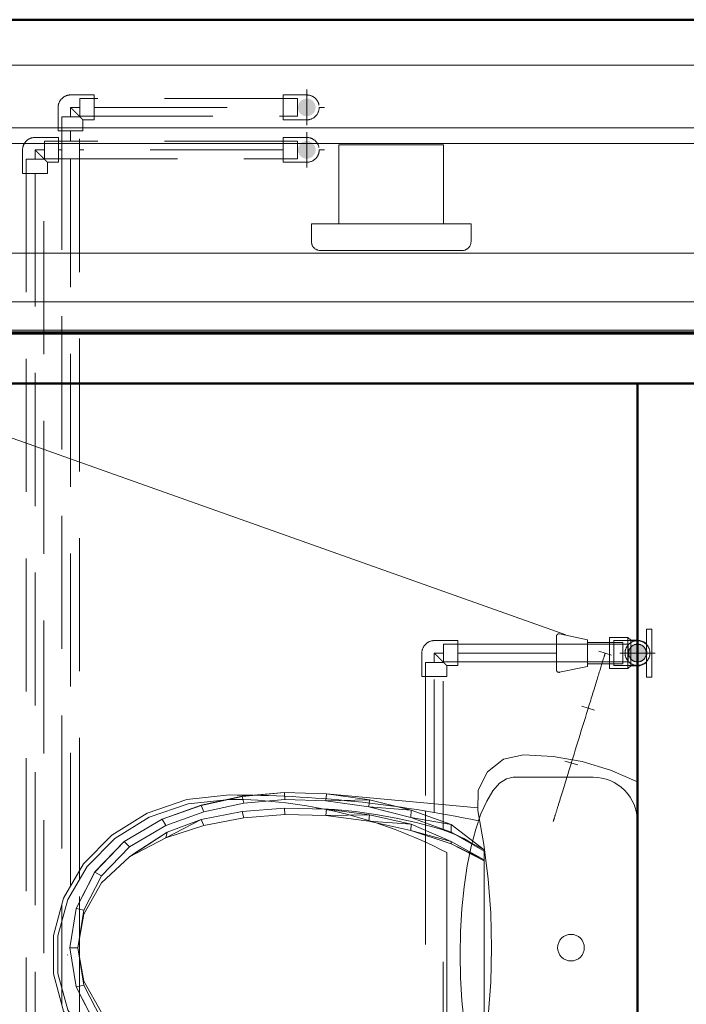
# Model space of a CAD drawing. Header units: millimetres. Extents: x -121 to 19418, y 4737 to 43947.
# Tile 19 of 42: x 12381 to 13133, y 41320 to 42430. Entities that reach past the tile are written whole.
import ezdxf

# ---------------------------------------------------------------- set-up
doc = ezdxf.new("R2010")
doc.units = ezdxf.units.MM
for name, pattern in [('ADSK_Осевая', [700, 500, -100, 0, -100]), ('ADSK_Скрыто', [300, 150, -150]), ('ADSK_Штриховая_ш3 п1_5', [225, 150, -75])]:
    doc.linetypes.add(name, pattern=pattern)
for name, color, linetype, lineweight in [('A-DETL-____-HDLN', 90, 'ADSK_Скрыто', 9), ('A-DETL-____-MBND', 5, 'ADSK_Штриховая_ш3 п1_5', 20), ('A-ROOF-____-MCUT', 132, 'Continuous', 50), ('A-ROOF-____-OTLN', 132, 'Continuous', 20), ('A-WALL-____-MCUT', 113, 'Continuous', 50), ('A-WALL-____-OTLN', 113, 'Continuous', 20), ('M-EQPM-____-OTLN', 50, 'Continuous', 20), ('P-PIPE-____-CNTR', 3, 'ADSK_Осевая', 20), ('P-PIPE-____-IDEN', 2, 'Continuous', 20), ('P-PIPE-____-OTLN', 3, 'Continuous', 20), ('P-SANR-FIXT-OTLN', 6, 'Continuous', 20), ('Q-SPCQ-____-MCUT', 91, 'Continuous', 9), ('Q-SPCQ-____-OTLN', 91, 'Continuous', 20)]:
    doc.layers.add(name, color=color, linetype=linetype, lineweight=lineweight)

# ---------------------------------------------------------------- blocks, each defined once
blk = doc.blocks.new('Прямая форма - 83 new-609275-В_Этаж 04_Водопровод')
at = {"layer": 'Q-SPCQ-____-MCUT', "color": 253}
for p, q in [((12300, 1766), (0, 1766)), ((0, 1734.2), (12300, 1734.2))]:
    blk.add_line(p, q, dxfattribs=at)
at = {"layer": 'Q-SPCQ-____-OTLN', "color": 9}
for p, q in [((0, 1767.8), (12300, 1767.8)), ((7300, 1679.4), (5000, 1679.4)), ((5100, 1555.6), (7200, 1555.6)), ((7200, 1538), (5100, 1538)), ((7200, 1467.2), (5100, 1467.2))]:
    blk.add_line(p, q, dxfattribs=at)
blk = doc.blocks.new('Прямая форма - FU - 050-609276-В_Этаж 04_Водопровод')
blk.add_blockref('Прямая форма - 83 new-609275-В_Этаж 04_Водопровод', (0, 0))
blk = doc.blocks.new('Family - 83 new-609316-В_Этаж 04_Водопровод')
at = {"layer": 'A-ROOF-____-MCUT', "color": 53}
blk.add_line((10940, -3903.9), (-1640, -3903.9), dxfattribs=at)
blk = doc.blocks.new('Family - RT - 008-609317-В_Этаж 04_Водопровод')
blk.add_blockref('Family - 83 new-609316-В_Этаж 04_Водопровод', (0, 0))
blk = doc.blocks.new('Family - 83 new-609336-В_Этаж 04_Водопровод')
at = {"layer": 'A-ROOF-____-MCUT', "color": 53}
for p, q in [((10800, -3493.8), (-1500, -3493.8)), ((-1500, -3550.4), (10800, -3550.4))]:
    blk.add_line(p, q, dxfattribs=at)
blk = doc.blocks.new('Family - RT - 008-609337-В_Этаж 04_Водопровод')
blk.add_blockref('Family - 83 new-609336-В_Этаж 04_Водопровод', (0, 0))
blk = doc.blocks.new('Прямая форма - 83 new-610915-В_Этаж 04_Водопровод')
at = {"layer": 'A-WALL-____-MCUT', "color": 53}
for p, q in [((1843.8, 50), (0, 50)), ((1843.8, -50), (1843.8, 50))]:
    blk.add_line(p, q, dxfattribs=at)
blk = doc.blocks.new('Прямая форма - SW - 013-610916-В_Этаж 04_Водопровод')
blk.add_blockref('Прямая форма - 83 new-610915-В_Этаж 04_Водопровод', (0, 0))
blk = doc.blocks.new('Прямая форма - 83 new-608817-В_Этаж 04_Водопровод')
at = {"layer": 'M-EQPM-____-OTLN', "color": 9}
for p, q in [((200.1, -30.5), (186.8, 0)), ((-186.8, 0), (-200.1, -30.5)), ((-200.1, -30.5), (-209.7, -62.4)), ((209.7, -62.4), (200.1, -30.5)), ((-209.7, -62.4), (-215.5, -95.2)), ((-12.5, -66.6), (-10.6, -64.4)), ((-10.6, -64.4), (-8.3, -62.5)), ((-8.3, -62.5), (-5.7, -61.1)), ((-5.7, -61.1), (-2.9, -60.3)), ((-2.9, -60.3), (0, -60)), ((0, -60), (2.9, -60.3)), ((2.9, -60.3), (5.7, -61.1)), ((5.7, -61.1), (8.3, -62.5)), ((8.3, -62.5), (10.6, -64.4)), ((10.6, -64.4), (12.5, -66.6)), ((215.5, -95.2), (209.7, -62.4)), ((-15, -75), (-14.7, -72.1)), ((-14.7, -77.9), (-15, -75)), ((-14.7, -72.1), (-13.9, -69.2)), ((-13.9, -69.2), (-12.5, -66.6)), ((12.5, -66.6), (13.9, -69.2)), ((13.9, -69.2), (14.7, -72.1)), ((14.7, -72.1), (15, -75)), ((15, -75), (14.7, -77.9)), ((-13.9, -80.7), (-14.7, -77.9)), ((-12.5, -83.3), (-13.9, -80.7)), ((-10.6, -85.6), (-12.5, -83.3)), ((-8.3, -87.4), (-10.6, -85.6)), ((-5.7, -88.8), (-8.3, -87.4)), ((8.3, -87.4), (5.7, -88.8)), ((10.6, -85.6), (8.3, -87.4)), ((12.5, -83.3), (10.6, -85.6)), ((13.9, -80.7), (12.5, -83.3)), ((14.7, -77.9), (13.9, -80.7)), ((-215.5, -95.2), (-217.5, -128.5)), ((-2.9, -89.7), (-5.7, -88.8)), ((0, -90), (-2.9, -89.7)), ((2.9, -89.7), (0, -90)), ((5.7, -88.8), (2.9, -89.7)), ((217.5, -128.5), (215.5, -95.2)), ((-217.5, -128.5), (-212.4, -151)), ((212.4, -151), (217.5, -128.5)), ((-212.4, -151), (-198.2, -169.1)), ((198.2, -169.1), (212.4, -151)), ((-77.6, -168.3), (-38.9, -165.4)), ((-38.9, -165.4), (0, -164.4)), ((38.9, -165.4), (0, -164.4)), ((77.6, -168.3), (38.9, -165.4)), ((-198.2, -169.1), (-177.6, -179.5)), ((-154.5, -180), (-116.2, -173.2)), ((-138.7, -210.1), (-110.2, -172.9)), ((-130.1, -210.2), (-110.2, -172.9)), ((-108.9, -172.9), (-130.1, -210.2)), ((-119.6, -210.1), (-99.2, -172.9)), ((-117.1, -210.2), (-99.2, -172.9)), ((-98, -172.9), (-117.1, -210.2)), ((-116.2, -173.2), (-77.6, -168.3)), ((-110.2, -172.9), (-108.9, -172.9)), ((-108.9, -172.9), (-99.2, -172.9)), ((-99.2, -172.9), (-98, -172.9)), ((-98, -172.9), (98, -172.9)), ((77.6, -168.3), (116.2, -173.2)), ((98, -172.9), (99.2, -172.9)), ((98, -172.9), (119.6, -210.1)), ((117.1, -210.2), (98, -172.9)), ((99.2, -172.9), (108.9, -172.9)), ((99.2, -172.9), (119.6, -210.1)), ((108.9, -172.9), (110.2, -172.9)), ((108.9, -172.9), (138.7, -210.1)), ((130.1, -210.2), (108.9, -172.9)), ((110.2, -172.9), (138.7, -210.1)), ((116.2, -173.2), (154.5, -180)), ((177.6, -179.5), (198.2, -169.1)), ((-177.6, -179.5), (-154.5, -180)), ((-157.8, -179.9), (-173.5, -350.4)), ((154.5, -180), (177.6, -179.5)), ((173.5, -350.4), (157.8, -179.9)), ((-154.9, -255.3), (-138.7, -210.1)), ((-146.7, -255.5), (-138.7, -210.1)), ((-130.1, -210.2), (-146.7, -255.5)), ((-139.4, -255.3), (-119.6, -210.1)), ((-138.7, -210.1), (-130.1, -210.2)), ((-132, -255.5), (-119.6, -210.1)), ((-117.1, -210.2), (-132, -255.5)), ((-119.6, -210.1), (-117.1, -210.2)), ((119.6, -210.1), (117.1, -210.2)), ((117.1, -210.2), (139.4, -255.3)), ((132, -255.5), (117.1, -210.2)), ((119.6, -210.1), (139.4, -255.3)), ((138.7, -210.1), (130.1, -210.2)), ((130.1, -210.2), (154.9, -255.3)), ((146.7, -255.5), (130.1, -210.2)), ((138.7, -210.1), (154.9, -255.3)), ((-166.5, -302.2), (-154.9, -255.3)), ((-158.6, -302.8), (-154.9, -255.3)), ((-154.9, -255.3), (-146.7, -255.5)), ((-149.8, -302.2), (-139.4, -255.3)), ((-142.7, -302.8), (-139.4, -255.3)), ((-139.4, -255.3), (-132, -255.5)), ((139.4, -255.3), (132, -255.5)), ((139.4, -255.3), (149.8, -302.2)), ((154.9, -255.3), (146.7, -255.5)), ((154.9, -255.3), (166.5, -302.2)), ((-146.7, -255.5), (-158.6, -302.8)), ((-132, -255.5), (-142.7, -302.8)), ((132, -255.5), (149.8, -302.2)), ((142.7, -302.8), (132, -255.5)), ((146.7, -255.5), (166.5, -302.2)), ((158.6, -302.8), (146.7, -255.5)), ((-173.3, -350.4), (-166.5, -302.2)), ((-165.6, -351.3), (-166.5, -302.2)), ((-166.5, -302.2), (-158.6, -302.8)), ((-158.6, -302.8), (-165.6, -351.3)), ((-156, -350.4), (-149.8, -302.2)), ((-149, -351.3), (-149.8, -302.2)), ((-149.8, -302.2), (-142.7, -302.8)), ((-142.7, -302.8), (-149, -351.3)), ((149.8, -302.2), (142.7, -302.8)), ((142.7, -302.8), (156, -350.4)), ((149, -351.3), (142.7, -302.8)), ((149.8, -302.2), (156, -350.4)), ((166.5, -302.2), (158.6, -302.8)), ((158.6, -302.8), (173.3, -350.4)), ((165.6, -351.3), (158.6, -302.8)), ((166.5, -302.2), (173.3, -350.4)), ((-175, -398.1), (-173.5, -350.4)), ((-174.8, -398.1), (-173.3, -350.4)), ((-173.3, -350.4), (-165.6, -351.3)), ((-165.6, -351.3), (-167, -397.7)), ((-157.3, -398.1), (-156, -350.4)), ((-156, -350.4), (-149, -351.3)), ((-149, -351.3), (-150.3, -397.7)), ((156, -350.4), (149, -351.3)), ((150.3, -397.7), (149, -351.3)), ((156, -350.4), (157.3, -398.1)), ((173.3, -350.4), (165.6, -351.3)), ((167, -397.7), (165.6, -351.3)), ((173.3, -350.4), (174.8, -398.1)), ((175, -398.1), (173.5, -350.4)), ((-170.7, -445.5), (-175, -398.1)), ((-167, -397.7), (-174.8, -398.1)), ((-170.5, -445.5), (-174.8, -398.1)), ((-162.8, -443.9), (-167, -397.7)), ((-150.3, -397.7), (-157.3, -398.1)), ((-153.4, -445.5), (-157.3, -398.1)), ((-146.5, -443.9), (-150.3, -397.7)), ((150.3, -397.7), (146.5, -443.9)), ((157.3, -398.1), (150.3, -397.7)), ((157.3, -398.1), (153.4, -445.5)), ((167, -397.7), (162.8, -443.9)), ((174.8, -398.1), (167, -397.7)), ((174.8, -398.1), (170.5, -445.5)), ((170.7, -445.5), (175, -398.1)), ((-170.5, -445.5), (-162.8, -443.9)), ((-153, -488.9), (-162.8, -443.9)), ((-153.4, -445.5), (-146.5, -443.9)), ((-146.5, -443.9), (-137.7, -488.9)), ((137.7, -488.9), (146.5, -443.9)), ((146.5, -443.9), (153.4, -445.5)), ((153, -488.9), (162.8, -443.9)), ((162.8, -443.9), (170.5, -445.5)), ((-170.7, -445.5), (-160.6, -491.7)), ((-160.4, -491.7), (-170.5, -445.5)), ((-144.4, -491.7), (-153.4, -445.5)), ((153.4, -445.5), (144.4, -491.7)), ((170.5, -445.5), (160.4, -491.7)), ((160.6, -491.7), (170.7, -445.5)), ((-160.6, -491.7), (-144.9, -535.9)), ((-160.4, -491.7), (-153, -488.9)), ((-144.8, -535.9), (-160.4, -491.7)), ((-137.8, -531.8), (-153, -488.9)), ((-144.4, -491.7), (-137.7, -488.9)), ((-130.3, -530.2), (-144.4, -491.7)), ((-124, -531.8), (-144.4, -491.7)), ((-137.7, -488.9), (-124, -531.8)), ((124, -531.8), (137.7, -488.9)), ((137.7, -488.9), (130.3, -530.2)), ((144.4, -491.7), (130.3, -530.2)), ((144.4, -491.7), (137.7, -488.9)), ((153, -488.9), (137.8, -531.8)), ((160.4, -491.7), (144.8, -535.9)), ((144.9, -535.9), (160.6, -491.7)), ((160.4, -491.7), (153, -488.9)), ((-144.8, -535.9), (-137.8, -531.8)), ((-113.8, -572.6), (-137.8, -531.8)), ((-107.6, -565), (-130.3, -530.2)), ((-102.4, -572.6), (-130.3, -530.2)), ((-130.3, -530.2), (-124, -531.8)), ((-124, -531.8), (-102.4, -572.6)), ((102.4, -572.6), (124, -531.8)), ((130.3, -530.2), (107.6, -565)), ((124, -531.8), (107.6, -565)), ((113.8, -572.6), (137.8, -531.8)), ((130.3, -530.2), (124, -531.8)), ((137.8, -531.8), (144.8, -535.9)), ((-144.9, -535.9), (-119.7, -578.7)), ((-119.6, -578.7), (-144.8, -535.9)), ((144.8, -535.9), (119.6, -578.7)), ((119.7, -578.7), (144.9, -535.9)), ((-102.4, -572.6), (-107.6, -565)), ((107.6, -565), (102.4, -572.6)), ((-119.6, -578.7), (-113.8, -572.6)), ((-81.1, -604.2), (-113.8, -572.6)), ((-73, -604.2), (-102.4, -572.6)), ((73, -604.2), (102.4, -572.6)), ((81.1, -604.2), (113.8, -572.6)), ((119.6, -578.7), (113.8, -572.6)), ((-119.7, -578.7), (-85.3, -611.8)), ((-85.2, -611.8), (-119.6, -578.7)), ((119.6, -578.7), (85.2, -611.8)), ((85.3, -611.8), (119.7, -578.7)), ((-85.2, -611.8), (-81.1, -604.2)), ((-42.2, -624.1), (-81.1, -604.2)), ((-37.9, -624.1), (-73, -604.2)), ((37.9, -624.1), (73, -604.2)), ((42.2, -624.1), (81.1, -604.2)), ((85.2, -611.8), (81.1, -604.2)), ((-85.3, -611.8), (-44.3, -632.8)), ((-44.3, -632.8), (-85.2, -611.8)), ((85.2, -611.8), (44.3, -632.8)), ((44.3, -632.8), (85.3, -611.8)), ((-44.3, -632.8), (-42.2, -624.1)), ((0, -631), (-42.2, -624.1)), ((-37.9, -624.1), (0, -631)), ((42.2, -624.1), (0, -631)), ((0, -631), (37.9, -624.1)), ((0, -640), (0, -631)), ((44.3, -632.8), (42.2, -624.1)), ((0, -640), (-44.3, -632.8)), ((-44.3, -632.8), (0, -640)), ((44.3, -632.8), (0, -640)), ((0, -640), (44.3, -632.8))]:
    blk.add_line(p, q, dxfattribs=at)
blk = doc.blocks.new('Прямая форма - FU - 054-610931-В_Этаж 04_Водопровод')
blk.add_blockref('Прямая форма - 83 new-608817-В_Этаж 04_Водопровод', (0, 0))
blk = doc.blocks.new('83 new_ifc_RVT-1-В_Этаж 04_Водопровод')
at = {"layer": 'A-ROOF-____-OTLN', "color": 9, "linetype": 'ADSK_Штриховая_ш3 п1_5', "lineweight": 20, "rotation": 180}
for name in ['Family - RT - 008-609317-В_Этаж 04_Водопровод', 'Family - RT - 008-609337-В_Этаж 04_Водопровод']:
    blk.add_blockref(name, (30210.3, 38525.8), dxfattribs=at)
at = {"layer": 'A-WALL-____-OTLN', "color": 9, "linetype": 'ADSK_Штриховая_ш3 п1_5', "lineweight": 20, "rotation": 90}
blk.add_blockref('Прямая форма - SW - 013-610916-В_Этаж 04_Водопровод', (25560.3, 40175.8), dxfattribs=at)
at = {"layer": 'M-EQPM-____-OTLN', "color": 9, "linetype": 'ADSK_Штриховая_ш3 п1_5', "lineweight": 20, "rotation": 270}
blk.add_blockref('Прямая форма - FU - 054-610931-В_Этаж 04_Водопровод', (25510.3, 41383.7), dxfattribs=at)
at = {"layer": 'Q-SPCQ-____-OTLN', "color": 9, "linetype": 'ADSK_Штриховая_ш3 п1_5', "lineweight": 20, "rotation": 180}
blk.add_blockref('Прямая форма - FU - 050-609276-В_Этаж 04_Водопровод', (31710.3, 43845.8), dxfattribs=at)
blk = doc.blocks.new('ADSK_Полипропилен_Отвод - Универсальный-1254343-В_Этаж 04_Водопровод')
at = {"layer": 'A-DETL-____-MBND', "color": 150}
for p, q in [((-14, 26.5), (-14, 14)), ((14, 26.5), (-14, 26.5)), ((14, 0), (14, 26.5)), ((-14, 14), (-26.5, 14)), ((-26.5, 14), (-26.5, -14)), ((-26.5, -14), (0, -14))]:
    blk.add_line(p, q, dxfattribs=at)
at = {"layer": 'A-DETL-____-MBND', "color": 150, "flags": 128}
blk.add_lwpolyline([(0, -14), (0.6, -14), (1.1, -14), (1.7, -13.9), (2.2, -13.8), (2.8, -13.7), (3.3, -13.6), (3.9, -13.5), (4.4, -13.3), (4.9, -13.1), (5.5, -12.9), (6, -12.7), (6.5, -12.4), (7, -12.1), (7.4, -11.9), (7.9, -11.6), (8.4, -11.2), (8.8, -10.9), (9.2, -10.5), (9.6, -10.1), (10, -9.8), (10.4, -9.3), (10.8, -8.9), (11.1, -8.5), (11.5, -8), (11.8, -7.6), (12.1, -7.1), (12.3, -6.6), (12.6, -6.1), (12.8, -5.6), (13, -5.1), (13.2, -4.5), (13.4, -4), (13.6, -3.5), (13.7, -2.9), (13.8, -2.4), (13.9, -1.8), (13.9, -1.3), (14, -0.7), (14, -0.2), (14, 0)], dxfattribs=at)
at = {"layer": 'A-DETL-____-MBND', "color": 150}
blk.add_open_spline([(0, 0), (-0.9, 0.9), (-2.7, 2.7), (-4.9, 4.9), (-6.4, 6.4), (-7.2, 7.2), (-7.8, 7.8), (-8.4, 8.5), (-9, 9), (-9.6, 9.6), (-10.2, 10.2), (-10.7, 10.7), (-11.2, 11.2), (-11.7, 11.7), (-12.1, 12.1), (-12.5, 12.5), (-12.9, 12.9), (-13.2, 13.2), (-13.5, 13.5), (-13.7, 13.7), (-13.9, 13.9), (-14, 14), (-14, 14)], degree=3, knots=[0, 0, 0, 0, 0.142857, 0.285714, 0.357143, 0.392857, 0.428571, 0.464286, 0.5, 0.535714, 0.571429, 0.607143, 0.642857, 0.678571, 0.714286, 0.75, 0.785714, 0.821429, 0.857143, 0.892857, 0.928571, 1, 1, 1, 1], dxfattribs=at)
blk = doc.blocks.new('ADSK_Бытовой вентилятор накладной - 200-1590441-В_Этаж 04_Водопровод')
at = {"layer": 'M-EQPM-____-OTLN', "color": 5}
for p, q in [((0, 90), (0, -90)), ((0, 90), (20, 90)), ((30, 80), (30, -80)), ((-89, 59), (0, 59)), ((-89, 59), (-89, -59)), ((0, -59), (-89, -59)), ((0, -90), (20, -90))]:
    blk.add_line(p, q, dxfattribs=at)
for points, knots in [([(20, 90), (20.9, 90), (22.2, 89.8), (23.8, 89.3), (25, 88.7), (25.9, 88.1), (26.6, 87.5), (27.2, 86.9), (28, 86.1), (28.6, 85.2), (29, 84.4), (29.3, 83.6), (29.8, 82.2), (30, 80.9), (30, 80)], [0, 0, 0, 0, 0.166667, 0.25, 0.333333, 0.416667, 0.458333, 0.5, 0.583333, 0.666667, 0.708333, 0.75, 0.833333, 1, 1, 1, 1]), ([(30, -80), (30, -80.9), (29.8, -82.2), (29.3, -83.8), (28.8, -84.8), (28.3, -85.6), (27.8, -86.3), (27.2, -86.9), (26.6, -87.5), (25.9, -88.1), (25, -88.7), (23.8, -89.3), (22.2, -89.8), (20.9, -90), (20, -90)], [-1, -1, -1, -1, -0.833333, -0.75, -0.666667, -0.625, -0.583333, -0.5, -0.458333, -0.416667, -0.333333, -0.25, -0.166667, 0, 0, 0, 0])]:
    blk.add_open_spline(points, degree=3, knots=knots, dxfattribs=at)
blk = doc.blocks.new('ADSK_Полипропилен_Отвод - Универсальный-V13-В_Этаж 04_Водопровод')
at = {"layer": 'A-DETL-____-MBND', "color": 220}
for p, q in [((24857.7, 42297), (24831.2, 42297)), ((24857.7, 42269), (24857.7, 42297)), ((24817.2, 42283), (24817.2, 42256.5)), ((24845.2, 42269), (24857.7, 42269)), ((24845.2, 42256.5), (24845.2, 42269)), ((24817.2, 42256.5), (24845.2, 42256.5))]:
    blk.add_line(p, q, dxfattribs=at)
at = {"layer": 'A-DETL-____-MBND', "color": 220, "flags": 128}
blk.add_lwpolyline([(24831.2, 42297), (24830.6, 42297), (24830.1, 42297), (24829.5, 42296.9), (24829, 42296.8), (24828.4, 42296.7), (24827.9, 42296.6), (24827.3, 42296.5), (24826.8, 42296.3), (24826.2, 42296.1), (24825.7, 42295.9), (24825.2, 42295.7), (24824.7, 42295.4), (24824.2, 42295.2), (24823.7, 42294.9), (24823.3, 42294.6), (24822.8, 42294.3), (24822.4, 42293.9), (24821.9, 42293.6), (24821.5, 42293.2), (24821.1, 42292.8), (24820.8, 42292.4), (24820.4, 42291.9), (24820, 42291.5), (24819.7, 42291.1), (24819.4, 42290.6), (24819.1, 42290.1), (24818.8, 42289.6), (24818.6, 42289.1), (24818.3, 42288.6), (24818.1, 42288.1), (24817.9, 42287.6), (24817.8, 42287), (24817.6, 42286.5), (24817.5, 42286), (24817.4, 42285.4), (24817.3, 42284.9), (24817.2, 42284.3), (24817.2, 42283.7), (24817.2, 42283.2), (24817.2, 42283)], dxfattribs=at)
at = {"layer": 'A-DETL-____-MBND', "color": 220}
blk.add_open_spline([(24831.2, 42283), (24832.1, 42282.1), (24833.9, 42280.3), (24836.1, 42278.1), (24837.6, 42276.6), (24838.4, 42275.8), (24839, 42275.2), (24839.6, 42274.6), (24840.2, 42274), (24840.8, 42273.4), (24841.3, 42272.9), (24841.9, 42272.3), (24842.4, 42271.8), (24842.9, 42271.4), (24843.3, 42270.9), (24843.7, 42270.5), (24844.1, 42270.1), (24844.4, 42269.8), (24844.7, 42269.5), (24844.9, 42269.3), (24845.1, 42269.1), (24845.2, 42269), (24845.2, 42269)], degree=3, knots=[0, 0, 0, 0, 0.142857, 0.285714, 0.357143, 0.392857, 0.428571, 0.464286, 0.5, 0.535714, 0.571429, 0.607143, 0.642857, 0.678571, 0.714286, 0.75, 0.785714, 0.821429, 0.857143, 0.892857, 0.928571, 1, 1, 1, 1], dxfattribs=at)
blk = doc.blocks.new('ADSK_Унитаз напольный_ГОСТ 30493-2017 - Вертикальный выпуск-1609052-В_Этаж 04_Водопровод')
at = {"layer": 'A-DETL-____-HDLN', "flags": 128}
for points in [[(-0.5, 642.7), (-0.5, 642.7), (-0.5, 642.7), (-0.4, 642.7), (-0.4, 642.7), (-0.3, 642.7)], [(0.4, 642.7), (0.4, 642.7), (0.5, 642.7), (0.5, 642.7)]]:
    blk.add_lwpolyline(points, dxfattribs=at)
at = {"layer": 'P-SANR-FIXT-OTLN'}
for p, q in [((-115, 215), (115, 215)), ((-200, 140), (-200, 50)), ((200, 50), (200, 140)), ((-150, 0), (150, 0))]:
    blk.add_line(p, q, dxfattribs=at)
at = {"layer": 'P-SANR-FIXT-OTLN', "flags": 128}
for points in [[(180, 460), (174.8, 507.9), (159.4, 552.9), (134.7, 592.6), (102.3, 624.6), (63.8, 647), (21.7, 658.5), (-21.7, 658.5), (-63.8, 647), (-102.3, 624.6), (-134.7, 592.6), (-159.4, 552.9), (-174.8, 507.9), (-180, 460)], [(175, 460), (169.9, 506.7), (155, 550.6), (131, 589.3), (99.4, 620.5), (62.1, 642.3), (21.1, 653.6), (-21.1, 653.6), (-62.1, 642.3), (-99.4, 620.5), (-131, 589.3), (-155, 550.6), (-169.9, 506.7), (-175, 460)], [(-0.5, 642.7), (-0.5, 642.7), (-0.5, 642.7), (-0.4, 642.7), (-0.4, 642.7), (-0.3, 642.7)], [(0.4, 642.7), (0.4, 642.7), (0.5, 642.7), (0.5, 642.7)], [(-141, 220.5), (-147.2, 242.9), (-152.5, 265.5), (-157, 288.4), (-160.5, 311.3), (-163.1, 334.5), (-164.7, 357.6), (-164.9, 361.9)], [(164.9, 362.1), (163.7, 341.3), (161.3, 318.1), (158.1, 295.1), (153.9, 272.2), (148.9, 249.5), (142.9, 227.1), (141, 220.5)], [(-125.3, 186.7), (-127.9, 190.8), (-130.6, 195.5), (-133, 200.2), (-135.2, 205), (-137.3, 210), (-139.2, 215), (-140.8, 220), (-141, 220.5)], [(141, 220.5), (139.3, 215.4), (137.5, 210.4), (135.4, 205.5), (133.2, 200.6), (130.8, 195.9), (128.2, 191.2), (125.4, 186.7)], [(200, 140), (198.3, 147.8), (193.2, 155.5), (184.8, 163), (173.2, 170), (158.7, 176.5), (141.4, 182.4), (121.8, 187.6), (100, 192), (76.5, 195.4), (51.8, 198), (26.1, 199.5), (0, 200), (-26.1, 199.5), (-51.8, 198), (-76.5, 195.4), (-100, 192), (-121.8, 187.6), (-141.4, 182.4), (-158.7, 176.5), (-173.2, 170), (-184.8, 163), (-193.2, 155.5), (-198.3, 147.8), (-200, 140)]]:
    blk.add_lwpolyline(points, dxfattribs=at)
at = {"layer": 'P-SANR-FIXT-OTLN'}
for centre, radius, start, end in [((1182.5, 460), 1362.5, 180, 191.886), ((355.2, 460), 530.2, 180, 207.5216), ((-355.2, 460), 530.2, 332.4784, 0), ((-1182.5, 460), 1362.5, 348.114, 0), ((-150, 50), 50, 180, 270), ((150, 50), 50, 270, 0)]:
    blk.add_arc(centre, radius, start, end, dxfattribs=at)
blk = doc.blocks.new('ADSK_Полипропилен_Водорозетка ВР - 20 х 1_2_-1589340-В_Этаж 04_Водопровод')
at = {"layer": 'A-DETL-____-HDLN', "color": 140}
for p, q in [((0, -10), (0, 10)), ((7.5, 6.5), (7.5, -6.5))]:
    blk.add_line(p, q, dxfattribs=at)
at = {"layer": 'P-PIPE-____-OTLN', "color": 150}
for p, q in [((-10, 27), (-16, 27)), ((-16, 27), (-16, 17)), ((-10, 17), (-10, 27)), ((-16, -17), (-16, 17)), ((-10, 17), (-10, 3.2)), ((7.5, 14.5), (0, 14.5)), ((0, 10), (0, 14.5)), ((11, 17.5), (7.5, 14.5)), ((7.5, 14.5), (7.5, 6.6)), ((31.4, 17.5), (11, 17.5)), ((11, -17.5), (11, 17.5)), ((31.4, -17.5), (31.4, 17.5)), ((-10, -3.2), (-10, -17)), ((0, -14.5), (0, -10)), ((7.5, -6.6), (7.5, -14.5)), ((-16, -17), (-16, -27)), ((-10, -27), (-10, -17)), ((0, -14.5), (7.5, -14.5)), ((7.5, -14.5), (11, -17.5)), ((11, -17.5), (31.4, -17.5)), ((-16, -27), (-10, -27))]:
    blk.add_line(p, q, dxfattribs=at)
for start, end in [(90, 133.736), (226.264, 270)]:
    blk.add_arc((0, 0), 14.5, start, end, dxfattribs=at)
blk.add_open_spline([(-10, 3.2), (-10.3, 2.1), (-10.7, 0), (-10.3, -2.1), (-10, -3.2)], degree=3, dxfattribs=at)
blk = doc.blocks.new('ADSK_Вентиль угловой для сантехники - DN15 _ DN15 НР-1589341-В_Этаж 04_Водопровод')
at = {"layer": 'A-DETL-____-HDLN', "color": 140}
for p, q in [((-12, -5), (-12, -20)), ((12, -20), (12, -5)), ((-12, -20), (12, -20))]:
    blk.add_line(p, q, dxfattribs=at)
at = {"layer": 'A-DETL-____-HDLN', "color": 140, "flags": 128}
for points in [[(-21.1, 53.9), (-21, 54), (-21, 54), (-20.9, 54.1), (-20.8, 54.2), (-20.7, 54.3), (-20.6, 54.4), (-20.5, 54.4), (-20.4, 54.5), (-20.3, 54.6), (-20.2, 54.6), (-20.1, 54.7), (-20, 54.7)], [(-18.8, 55), (-18.7, 55), (-18.7, 55), (-18.6, 55)], [(-18.6, 55), (-18.7, 55), (-18.7, 55), (-18.8, 55)], [(18.8, 55), (18.7, 55), (18.7, 55), (18.6, 55)], [(18.6, 55), (18.7, 55), (18.7, 55), (18.8, 55)], [(20, 54.7), (20.1, 54.7), (20.3, 54.6), (20.4, 54.5), (20.5, 54.5), (20.6, 54.4), (20.6, 54.3), (20.7, 54.3), (20.8, 54.2), (20.9, 54.1), (21, 54), (21.1, 53.9)]]:
    blk.add_lwpolyline(points, dxfattribs=at)
at = {"layer": 'P-PIPE-____-OTLN', "color": 150}
for p, q in [((-21.7, 51.4), (-15, 20)), ((15, 20), (21.7, 51.4)), ((0, 20), (-15, 20)), ((-12, 20), (-12, -5)), ((15, 20), (0, 20)), ((12, -5), (12, 20))]:
    blk.add_line(p, q, dxfattribs=at)
at = {"layer": 'P-PIPE-____-OTLN', "color": 150, "flags": 128}
for points in [[(-21.7, 51.4), (-21.7, 51.5), (-21.7, 51.6), (-21.7, 51.7), (-21.8, 51.8), (-21.8, 52), (-21.8, 52.1), (-21.8, 52.2), (-21.7, 52.3), (-21.7, 52.4), (-21.7, 52.6), (-21.7, 52.7), (-21.7, 52.8), (-21.6, 52.9), (-21.6, 53), (-21.5, 53.1), (-21.5, 53.2), (-21.4, 53.4), (-21.4, 53.5), (-21.3, 53.6), (-21.3, 53.7), (-21.2, 53.8), (-21.1, 53.9), (-21, 54), (-21, 54), (-20.9, 54.1), (-20.8, 54.2), (-20.7, 54.3), (-20.6, 54.4), (-20.5, 54.4), (-20.4, 54.5), (-20.3, 54.6), (-20.2, 54.6), (-20.1, 54.7), (-20, 54.7), (-19.9, 54.8), (-19.8, 54.8), (-19.7, 54.9), (-19.5, 54.9), (-19.4, 54.9), (-19.3, 55), (-19.2, 55), (-19.1, 55), (-18.9, 55), (-18.8, 55), (-18.8, 55)], [(-18.8, 55), (-18.7, 55), (-18.7, 55), (-18.6, 55), (-18.5, 55), (-18.4, 55), (-18.2, 55), (-18, 55), (-17.8, 55), (-17.6, 55), (-17.3, 55), (-17, 55), (-16.6, 55), (-16.3, 55), (-15.9, 55), (-15.5, 55), (-15, 55), (-14.6, 55), (-14.1, 55), (-13.6, 55), (-13.1, 55), (-12.5, 55), (-12, 55), (-11.4, 55), (-10.8, 55), (-10.1, 55), (-9.5, 55), (-8.8, 55), (-8.2, 55), (-7.5, 55), (-6.8, 55), (-6.1, 55), (-5.4, 55), (-4.7, 55), (-3.9, 55), (-3.2, 55), (-2.4, 55)], [(0, 55), (-0.8, 55), (-1.5, 55), (-2.2, 55), (-3, 55), (-3.7, 55), (-4.5, 55), (-5.2, 55), (-5.9, 55), (-6.6, 55), (-7.3, 55), (-8, 55), (-8.7, 55), (-9.3, 55), (-10, 55), (-10.6, 55), (-11.2, 55), (-11.8, 55), (-12.4, 55), (-12.9, 55), (-13.5, 55), (-14, 55), (-14.5, 55), (-14.9, 55), (-15.4, 55), (-15.8, 55), (-16.2, 55), (-16.5, 55), (-16.9, 55), (-17.2, 55), (-17.5, 55), (-17.7, 55), (-18, 55), (-18.2, 55), (-18.3, 55), (-18.5, 55), (-18.6, 55), (-18.7, 55), (-18.7, 55), (-18.8, 55)], [(18.8, 55), (18.7, 55), (18.7, 55), (18.6, 55), (18.5, 55), (18.4, 55), (18.2, 55), (18, 55), (17.8, 55), (17.6, 55), (17.3, 55), (17, 55), (16.6, 55), (16.3, 55), (15.9, 55), (15.5, 55), (15, 55), (14.6, 55), (14.1, 55), (13.6, 55), (13.1, 55), (12.5, 55), (12, 55), (11.4, 55), (10.8, 55), (10.1, 55), (9.5, 55), (8.8, 55), (8.2, 55), (7.5, 55), (6.8, 55), (6.1, 55), (5.4, 55), (4.7, 55), (3.9, 55), (3.2, 55), (2.4, 55), (1.7, 55), (1, 55), (0.2, 55), (0, 55)], [(2.2, 55), (3, 55), (3.7, 55), (4.5, 55), (5.2, 55), (5.9, 55), (6.6, 55), (7.3, 55), (8, 55), (8.7, 55), (9.3, 55), (10, 55), (10.6, 55), (11.2, 55), (11.8, 55), (12.4, 55), (12.9, 55), (13.5, 55), (14, 55), (14.5, 55), (14.9, 55), (15.4, 55), (15.8, 55), (16.2, 55), (16.5, 55), (16.9, 55), (17.2, 55), (17.5, 55), (17.7, 55), (18, 55), (18.2, 55), (18.3, 55), (18.5, 55), (18.6, 55), (18.7, 55), (18.7, 55), (18.8, 55)], [(18.8, 55), (18.9, 55), (19, 55), (19.1, 55), (19.2, 55), (19.4, 54.9), (19.5, 54.9), (19.6, 54.9), (19.7, 54.8), (19.8, 54.8), (19.9, 54.8), (20, 54.7), (20.1, 54.7), (20.3, 54.6), (20.4, 54.5), (20.5, 54.5), (20.6, 54.4), (20.6, 54.3), (20.7, 54.3), (20.8, 54.2), (20.9, 54.1), (21, 54), (21.1, 53.9), (21.1, 53.8), (21.2, 53.7), (21.3, 53.6), (21.3, 53.5), (21.4, 53.4), (21.5, 53.3), (21.5, 53.2), (21.6, 53.1), (21.6, 53), (21.6, 52.9), (21.7, 52.7), (21.7, 52.6), (21.7, 52.5), (21.7, 52.4), (21.7, 52.3), (21.8, 52.2), (21.8, 52), (21.8, 51.9), (21.8, 51.8), (21.7, 51.7), (21.7, 51.6), (21.7, 51.4), (21.7, 51.4)]]:
    blk.add_lwpolyline(points, dxfattribs=at)
blk = doc.blocks.new('ADSK_Полипропилен_Отвод - Универсальный-V7-В_Этаж 04_Водопровод')
at = {"layer": 'A-DETL-____-HDLN', "color": 140}
for p, q in [((25510.3, 41729.8), (25483.8, 41729.8)), ((25483.8, 41729.8), (25483.8, 41715.8)), ((25512.5, 41729.7), (25513.1, 41729.6)), ((25483.8, 41715.8), (25483.8, 41701.8)), ((25483.8, 41701.8), (25510.3, 41701.8)), ((25512.8, 41702.1), (25512.3, 41702))]:
    blk.add_line(p, q, dxfattribs=at)
at = {"layer": 'A-DETL-____-HDLN', "color": 140, "flags": 128}
for points in [[(25518.2, 41727.4), (25518.6, 41727.1), (25519.1, 41726.7), (25519.5, 41726.4)], [(25520.7, 41725.2), (25521.1, 41724.7), (25521.4, 41724.3), (25521.8, 41723.9)], [(25522.9, 41721.9), (25523.1, 41721.4), (25523.3, 41720.9), (25523.5, 41720.4)], [(25523.4, 41711), (25523.2, 41710.5), (25523, 41710), (25522.8, 41709.5)], [(25524.3, 41714.9), (25524.2, 41714.3), (25524.1, 41713.7), (25524, 41713.2)], [(25524.1, 41718.2), (25524.2, 41717.7), (25524.2, 41717.1)], [(25519.3, 41705.1), (25518.9, 41704.8), (25518.4, 41704.4), (25518, 41704.1)], [(25521.9, 41708), (25521.6, 41707.6), (25521.3, 41707.1), (25520.9, 41706.7)]]:
    blk.add_lwpolyline(points, dxfattribs=at)
at = {"layer": 'A-DETL-____-HDLN', "color": 140}
for radius, start, end in [(14, 150, 180), (14, 142.7339, 150), (14, 135, 142.1053), (10, 90, 270), (14, 90, 135), (10, 270, 90), (14, 79.5595, 83.6332), (14, 44.6569, 60), (14, 0, 43.9879), (14, 180, 210), (14, 316.0121, 0), (14, 210, 217.2661), (14, 217.8947, 225), (14, 225, 270), (14, 279.5249, 285), (14, 300, 315.3431)]:
    blk.add_arc((25510.3, 41715.8), radius, start, end, dxfattribs=at)
for points in [[(25502.4, 41727.4), (25502.2, 41727.3), (25501.8, 41727), (25501.2, 41726.5), (25500.7, 41726), (25500.3, 41725.7), (25500.1, 41725.5)], [(25510.3, 41729.8), (25509.4, 41729.8), (25508.5, 41729.7), (25507.6, 41729.6)], [(25507.6, 41702.1), (25508.5, 41701.9), (25509.4, 41701.8), (25510.3, 41701.8)]]:
    blk.add_open_spline(points, degree=3, dxfattribs=at)
for points, knots in [([(25506.1, 41729.2), (25505.7, 41729.1), (25505, 41728.8), (25504.2, 41728.5), (25503.9, 41728.3)], [0.2241092, 0.2241092, 0.2241092, 0.2241092, 0.2857143, 0.3456864, 0.3456864, 0.3456864, 0.3456864]), ([(25500.1, 41706.2), (25500.3, 41706), (25500.7, 41705.6), (25501.4, 41705), (25502, 41704.5), (25502.4, 41704.2)], [0.4285714, 0.4285714, 0.4285714, 0.4285714, 0.4642857, 0.5, 0.5714286, 0.5714286, 0.5714286, 0.5714286]), ([(25503.9, 41703.4), (25504.2, 41703.2), (25505, 41702.9), (25505.7, 41702.6), (25506.1, 41702.5)], [0.6543136, 0.6543136, 0.6543136, 0.6543136, 0.7142857, 0.7758908, 0.7758908, 0.7758908, 0.7758908])]:
    blk.add_open_spline(points, degree=3, knots=knots, dxfattribs=at)
at = {"layer": 'A-DETL-____-MBND', "color": 150, "flags": 128}
for points in [[(25511.4, 41729.8), (25512, 41729.7), (25512.5, 41729.7)], [(25514.7, 41729.1), (25515.2, 41728.9), (25515.7, 41728.7), (25516.2, 41728.5)], [(25512.3, 41702), (25511.7, 41701.9), (25511.1, 41701.9)], [(25516.5, 41703.3), (25516, 41703.1), (25515.5, 41702.8), (25515, 41702.6)]]:
    blk.add_lwpolyline(points, dxfattribs=at)
at = {"layer": 'A-DETL-____-MBND', "color": 150}
for start, end in [(83.8368, 90), (60, 79.3559), (270, 279.3213), (285, 300)]:
    blk.add_arc((25510.3, 41715.8), 14, start, end, dxfattribs=at)
blk = doc.blocks.new('ADSK_Полипропилен_Отвод - Универсальный-V11-В_Этаж 04_Водопровод')
at = {"layer": 'A-DETL-____-HDLN', "color": 140}
blk.add_line((25137.5, 42340.8), (25137.5, 42320.9), dxfattribs=at)
at = {"layer": 'A-DETL-____-MBND', "color": 150}
for p, q in [((25137.5, 42344.9), (25111, 42344.9)), ((25111, 42344.9), (25111, 42330.9)), ((25137.5, 42344.9), (25137.5, 42340.9)), ((25111, 42330.9), (25111, 42316.9)), ((25111, 42316.9), (25137.5, 42316.9)), ((25137.5, 42320.9), (25137.5, 42316.9))]:
    blk.add_line(p, q, dxfattribs=at)
for start, end in [(10.8567, 90), (270, 0)]:
    blk.add_arc((25137.5, 42330.9), 14, start, end, dxfattribs=at)
blk = doc.blocks.new('ADSK_Полипропилен_Отвод - Универсальный-V12-В_Этаж 04_Водопровод')
at = {"layer": 'A-DETL-____-HDLN', "color": 210}
blk.add_line((25137.5, 42293), (25137.5, 42273.1), dxfattribs=at)
at = {"layer": 'A-DETL-____-MBND', "color": 220}
for p, q in [((25137.5, 42297), (25111, 42297)), ((25111, 42297), (25111, 42283)), ((25137.5, 42297), (25137.5, 42293)), ((25111, 42283), (25111, 42269)), ((25111, 42269), (25137.5, 42269)), ((25137.5, 42273), (25137.5, 42269))]:
    blk.add_line(p, q, dxfattribs=at)
for start, end in [(10.8567, 90), (330, 0), (270, 329.1399)]:
    blk.add_arc((25137.5, 42283), 14, start, end, dxfattribs=at)

msp = doc.modelspace()

# ---------------------------------------------------------------- hatches: boundary and pattern name
at = {"layer": 'A-DETL-____-MBND', "linetype": 'Continuous'}
for points in [[(12704.9, 42320.9), (12707.5, 42321.2), (12709.9, 42322.2), (12712, 42323.8), (12713.5, 42325.9), (12714.5, 42328.3), (12714.9, 42330.9), (12714.5, 42333.5), (12713.5, 42335.9), (12712, 42338), (12709.5, 42339.7), (12707.5, 42340.5), (12704.9, 42340.9), (12700.3, 42339.7), (12699.9, 42339.5), (12697.8, 42338), (12696.2, 42335.9), (12695.2, 42333.5), (12694.9, 42330.9), (12695.2, 42328.3), (12696.2, 42325.9), (12697.8, 42323.8), (12699.9, 42322.2), (12702.3, 42321.2)], [(12704.9, 42273), (12707.5, 42273.4), (12709.9, 42274.4), (12712, 42276), (12713.5, 42278), (12714.5, 42280.4), (12714.9, 42283), (12714.5, 42285.6), (12713.5, 42288), (12712, 42290.1), (12709.9, 42291.7), (12707.5, 42292.7), (12704.9, 42293), (12702.3, 42292.7), (12699.9, 42291.7), (12697.8, 42290.1), (12696.2, 42288), (12695.2, 42285.6), (12694.9, 42283), (12695.2, 42280.4), (12696.2, 42278), (12697.9, 42275.9), (12699.9, 42274.4), (12702.3, 42273.4)]]:
    msp.add_hatch(color=256, dxfattribs=at).paths.add_polyline_path(points)
at = {"layer": 'P-PIPE-____-OTLN'}
msp.add_hatch(color=256, dxfattribs=at).paths.add_polyline_path([(13077.7, 41705.8), (13080.3, 41706.2), (13082.7, 41707.2), (13084.8, 41708.8), (13086.4, 41710.8), (13087.4, 41713.2), (13087.5, 41717.3), (13087.4, 41718.4), (13086.4, 41720.8), (13084.8, 41722.9), (13082.7, 41724.5), (13080.3, 41725.5), (13077.7, 41725.8), (13075.1, 41725.5), (13072.7, 41724.5), (13069.9, 41721.9), (13069.1, 41720.8), (13067.9, 41717.3), (13067.7, 41715.8), (13068.1, 41713.2), (13069.9, 41709.8), (13070.6, 41708.8), (13072.7, 41707.2), (13075.1, 41706.2)])

# ---------------------------------------------------------------- linework, layer by layer
at = {"layer": 'A-DETL-____-HDLN', "color": 140}
for p, q in [((12449.1, 42340.9), (12449.1, 42320.9)), ((12694.4, 42320.9), (12694.4, 42340.9)), ((12448.6, 42320.4), (12428.6, 42320.4)), ((12859.1, 41725.8), (12859.1, 41705.8)), ((13067.2, 41725.8), (12986.4, 41725.8)), ((13067.2, 41705.8), (13067.2, 41725.8)), ((13048.5, 41713.6), (13034.1, 41718)), ((12858.6, 41705.3), (12838.6, 41705.3)), ((12986.4, 41705.8), (13067.2, 41705.8)), ((12838.6, 41537.3), (12838.6, 41214.4)), ((12858.6, 41217.7), (12858.6, 41534)), ((12448.6, 41460.6), (12448.6, 41470.3)), ((12448.6, 41291.3), (12448.6, 41460.4)), ((12428.6, 41431.7), (12428.6, 41413.3)), ((12428.6, 41412.9), (12428.6, 41338.7)), ((12428.6, 41338.3), (12428.6, 41319.9))]:
    msp.add_line(p, q, dxfattribs=at)
at = {"layer": 'A-DETL-____-HDLN', "color": 210}
for p, q in [((12409.1, 42293), (12409.1, 42273)), ((12694.4, 42273), (12694.4, 42293)), ((12408.6, 42272.5), (12388.6, 42272.5))]:
    msp.add_line(p, q, dxfattribs=at)
at = {"layer": 'A-DETL-____-HDLN', "color": 140}
for points in [[(13041.3, 41715.8), (13041.3, 41715.8), (13040.1, 41711.8), (13037.9, 41704.9)], [(12998.1, 41575.7), (12989.3, 41547.3), (12982.7, 41525.8), (12982.7, 41525.8)]]:
    msp.add_open_spline(points, degree=3, dxfattribs=at)
at = {"layer": 'A-DETL-____-MBND', "color": 150}
for p, q in [((12704.9, 42344.9), (12704.9, 42350.9)), ((12694.4, 42340.9), (12449.1, 42340.9)), ((12438.6, 42330.9), (12438.6, 42320.4)), ((12449.1, 42330.9), (12438.6, 42330.9)), ((12465.1, 42330.9), (12678.4, 42330.9)), ((12718.9, 42330.9), (12724.9, 42330.9)), ((12428.6, 42320.4), (12428.6, 41431.9)), ((12448.6, 41470.3), (12448.6, 42320.4)), ((12449.1, 42320.9), (12694.4, 42320.9)), ((12704.9, 42310.9), (12704.9, 42316.9)), ((12438.6, 42292.7), (12438.6, 42304.4)), ((12438.6, 41453.2), (12438.6, 42273.4)), ((12986.3, 41725.8), (12859.1, 41725.8)), ((12848.6, 41715.8), (12848.6, 41705.3)), ((12859.1, 41715.8), (12848.6, 41715.8)), ((12875.1, 41715.8), (12986.3, 41715.8)), ((12838.6, 41705.3), (12838.6, 41537.3)), ((12858.6, 41534.1), (12858.6, 41705.3)), ((12859.1, 41705.8), (12986.3, 41705.8)), ((12848.6, 41536), (12848.6, 41689.3))]:
    msp.add_line(p, q, dxfattribs=at)
at = {"layer": 'A-DETL-____-MBND', "color": 220}
for p, q in [((12704.9, 42297), (12704.9, 42303)), ((12694.4, 42293), (12409.1, 42293)), ((12398.6, 42283), (12398.6, 42272.5)), ((12409.1, 42283), (12398.6, 42283)), ((12428.9, 42283), (12425.1, 42283)), ((12678.4, 42283), (12448.2, 42283)), ((12718.9, 42283), (12724.9, 42283)), ((12388.6, 42272.5), (12388.6, 40702.6)), ((12408.6, 40702.6), (12408.6, 42272.5)), ((12409.1, 42273), (12694.4, 42273)), ((12704.9, 42263), (12704.9, 42269)), ((12398.6, 42256.5), (12398.6, 40718.6))]:
    msp.add_line(p, q, dxfattribs=at)
at = {"layer": 'P-PIPE-____-CNTR', "color": 150}
for p, q in [((13077.7, 41695.8), (13077.7, 41735.8)), ((13057.7, 41715.8), (13097.7, 41715.8)), ((13067.7, 41715.8), (13061.3, 41715.8)), ((13066.7, 41715.8), (13061.3, 41715.8)), ((13067.7, 41715.8), (13066.7, 41715.8))]:
    msp.add_line(p, q, dxfattribs=at)
msp.add_open_spline([(13037.9, 41704.9), (13030.4, 41680.3), (13011.7, 41619.7), (12998.1, 41575.8)], degree=3, dxfattribs=at)
at = {"layer": 'P-PIPE-____-IDEN'}
msp.add_line((12996.8, 41736.3), (12356, 41964), dxfattribs=at)
at = {"layer": 'P-PIPE-____-OTLN', "color": 150}
for p, q in [((13029.4, 41651.6), (13015, 41656.1)), ((13010.3, 41589.7), (12995.9, 41594.1))]:
    msp.add_line(p, q, dxfattribs=at)

# ---------------------------------------------------------------- block references
at = {"lineweight": 9}
msp.add_blockref('83 new_ifc_RVT-1-В_Этаж 04_Водопровод', (-12432.6, 0), dxfattribs=at)
at = {"layer": 'A-DETL-____-HDLN', "color": 140}
for name in ['ADSK_Полипропилен_Отвод - Универсальный-V11-В_Этаж 04_Водопровод', 'ADSK_Полипропилен_Отвод - Универсальный-V7-В_Этаж 04_Водопровод']:
    msp.add_blockref(name, (-12432.6, 0), dxfattribs=at)
at = {"layer": 'A-DETL-____-HDLN', "color": 210}
msp.add_blockref('ADSK_Полипропилен_Отвод - Универсальный-V12-В_Этаж 04_Водопровод', (-12432.6, 0), dxfattribs=at)
at = {"layer": 'A-DETL-____-HDLN', "color": 140}
for name, p, rotation in [('ADSK_Вентиль угловой для сантехники - DN15 _ DN15 НР-1589341-В_Этаж 04_Водопровод', (13041.3, 41715.8), 90.00000000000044), ('ADSK_Полипропилен_Водорозетка ВР - 20 х 1_2_-1589340-В_Этаж 04_Водопровод', (13077.7, 41715.8), 180)]:
    msp.add_blockref(name, p, dxfattribs=dict(at, rotation=rotation))
at = {"layer": 'A-DETL-____-HDLN', "rotation": 90.00000000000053}
msp.add_blockref('ADSK_Унитаз напольный_ГОСТ 30493-2017 - Вертикальный выпуск-1609052-В_Этаж 04_Водопровод', (13077.7, 41375.8), dxfattribs=at)
at = {"layer": 'A-DETL-____-MBND', "color": 150, "rotation": 180}
for p in [(12438.6, 42330.9), (12848.6, 41715.8)]:
    msp.add_blockref('ADSK_Полипропилен_Отвод - Универсальный-1254343-В_Этаж 04_Водопровод', p, dxfattribs=at)
at = {"layer": 'A-DETL-____-MBND', "color": 220}
msp.add_blockref('ADSK_Полипропилен_Отвод - Универсальный-V13-В_Этаж 04_Водопровод', (-12432.6, 0), dxfattribs=at)
at = {"layer": 'M-EQPM-____-OTLN', "color": 5, "extrusion": (0, 0, -1), "rotation": 269.9999999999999}
msp.add_blockref('ADSK_Бытовой вентилятор накладной - 200-1590441-В_Этаж 04_Водопровод', (-12800.1, 42199.6), dxfattribs=at)

doc.saveas('drawing.dxf')
